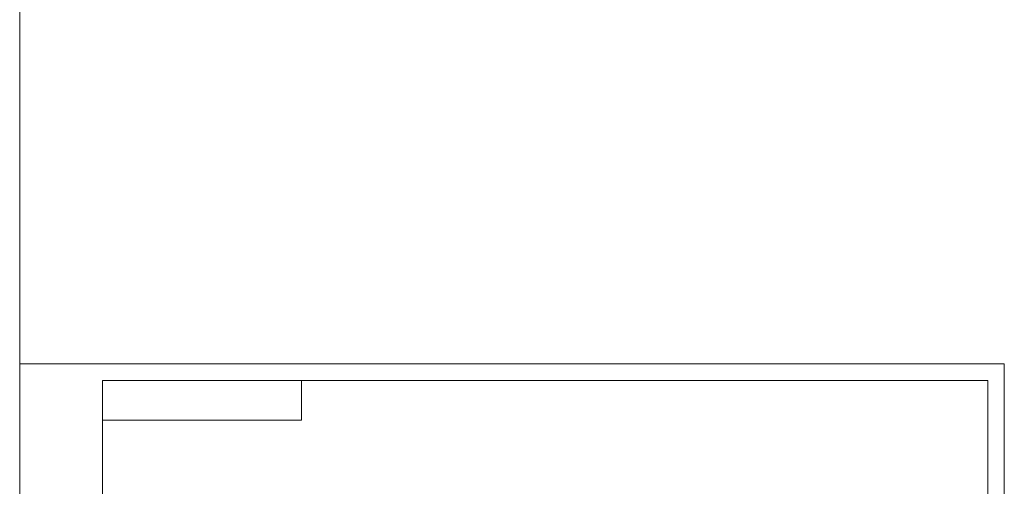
# Model space of a CAD drawing. Header units: millimetres. Extents: x -16 to 4241, y 0 to 4344.
# Tile 14 of 22: x 3071 to 4241, y 682 to 1235. Entities that reach past the tile are written whole.
import ezdxf
from ezdxf.enums import TextEntityAlignment as Align

# ---------------------------------------------------------------- set-up
doc = ezdxf.new("R2010")
doc.units = ezdxf.units.MM
for name, color, linetype, lineweight in [('1轮廓实线层', 7, 'Continuous', 18), ('2细线层', 4, 'Continuous', 13), ('6文字层', 3, 'Continuous', 13), ('图框层', 7, 'Continuous', 18)]:
    doc.layers.add(name, color=color, linetype=linetype, lineweight=lineweight)
doc.styles.add('PC_TEXTSTYLE', font='ISOCP.SHX', dxfattribs={"width": 0.707, "bigfont": 'GBCBIG.SHX'})

# ---------------------------------------------------------------- blocks, each defined once
blk = doc.blocks.new('ZwmFrameMain_A4^_^无分区图框^_^portrait')
at = {"layer": '2细线层'}
blk.add_line((185, 292), (185, -5), dxfattribs=at)
blk = doc.blocks.new('ZwmFrameMain_1_A4^_^无分区图框^_^landscape')
at = {"layer": '1轮廓实线层'}
for p, q in [((0, 0), (0, 200)), ((267, 200), (0, 200)), ((267, 200), (267, 0)), ((0, 0), (267, 0))]:
    blk.add_line(p, q, dxfattribs=at)
at = {"layer": '2细线层'}
for p, q in [((-25, -5), (-25, 205)), ((272, 205), (-25, 205)), ((272, 205), (272, -5)), ((-25, -5), (272, -5))]:
    blk.add_line(p, q, dxfattribs=at)
blk = doc.blocks.new('ZwmFrameMain_1_图样代号')
at = {"layer": '2细线层', "linetype": 'Continuous'}
for p in [(60, 0), (0, -12)]:
    blk.add_line(p, (60, -12), dxfattribs=at)
at = {"layer": '6文字层', "style": 'PC_TEXTSTYLE', "width": 2.827942}
blk.add_attdef('图样代号', text='', height=7, rotation=180, dxfattribs=at).set_placement((58.24, -2.4), (2.35, -2.4), align=Align.FIT)

msp = doc.modelspace()

# ---------------------------------------------------------------- block references
at = {"layer": '图框层'}
for name, p, xscale, yscale, zscale in [('ZwmFrameMain_A4^_^无分区图框^_^portrait', (365.62, 73.12), 14.625, 14.625, 14.625), ('ZwmFrameMain_1_A4^_^无分区图框^_^landscape', (3169.69, 19.69), 3.9375, 3.9375, 3.9375), ('ZwmFrameMain_1_图样代号', (3169.69, 807.19), 3.9375, 3.9375, 3.9375)]:
    msp.add_blockref(name, p, dxfattribs=dict(at, xscale=xscale, yscale=yscale, zscale=zscale))

doc.saveas('drawing.dxf')
